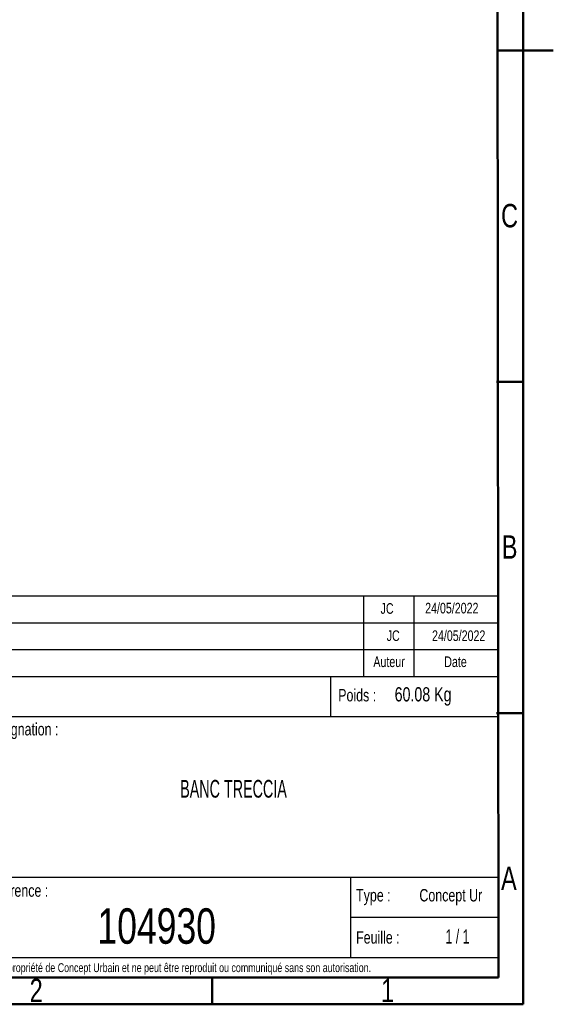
# Model space of a CAD drawing. Header units: millimetres. Extents: x 30 to 8370, y 120 to 5910.
# Tile 16 of 18: x 6775 to 8370, y 120 to 3062. Entities that reach past the tile are written whole.
import ezdxf

# ---------------------------------------------------------------- set-up
doc = ezdxf.new("R2010")
doc.units = ezdxf.units.MM
doc.header["$LTSCALE"] = 20
doc.layers.add('FORMAT', color=7, linetype='Continuous')
doc.styles.add('SLDTEXTSTYLE0', font='TXT', dxfattribs={"width": 0.605})
doc.styles.add('SLDTEXTSTYLE1', font='TXT', dxfattribs={"width": 0.75})
doc.styles.add('SLDTEXTSTYLE2', font='TXT', dxfattribs={"width": 0.65})

msp = doc.modelspace()

# ---------------------------------------------------------------- linework, layer by layer
at = {"color": 7, "linetype": 'Continuous', "lineweight": 50}
for p, q in [((8280, 5820), (8280, 120)), ((8200, 5740), (8206.5595702, 200)), ((8370.02, 2970), (8199.98, 2970)), ((8200, 2970), (8280, 2970)), ((8200, 1980), (8280, 1980)), ((8200, 990), (8280, 990)), ((8206.5595702, 200), (200, 200)), ((7350, 200), (7350, 120)), ((8280, 120), (120, 120))]:
    msp.add_line(p, q, dxfattribs=at)
at = {"layer": 'FORMAT'}
for p, q in [((5603.7358019, 1340.42217), (8203.7358019, 1340.42217)), ((7803.7358019, 1260), (7803.7358019, 1340.42217)), ((7953.7358019, 1260), (7953.7358019, 1340.42217)), ((5603.7358019, 1260), (8203.7358019, 1260)), ((7803.7358019, 1100), (7803.7358019, 1260)), ((7953.7358019, 1100), (7953.7358019, 1260)), ((5603.7358019, 1180), (8203.7358019, 1180)), ((5603.7358019, 1100), (8203.7358019, 1100)), ((7703.7358019, 1100), (7703.7358019, 980)), ((5603.7358019, 980), (8203.7358019, 980)), ((6203.7358019, 500), (8203.7358019, 500)), ((7763.7358019, 500), (7763.7358019, 260)), ((7763.7358019, 380), (8203.7358019, 380)), ((6203.7358019, 260), (8203.7358019, 260))]:
    msp.add_line(p, q, dxfattribs=at)

# ---------------------------------------------------------------- texts
at = {"color": 7, "linetype": 'Continuous', "lineweight": 0, "char_height": 70, "attachment_point": 2, "style": 'SLDTEXTSTYLE1'}
for s, insert in [('C', (8239.2708341, 2511.5208512)), ('B', (8239.4652768, 1521.5208512)), ('A', (8237.2048621, 531.5208512)), ('2', (6824.2951381, 196.5208512)), ('1', (7874.2951381, 196.5208512))]:
    msp.add_mtext(s, dxfattribs=dict(at, insert=insert))
at = {"layer": 'FORMAT'}
for s, insert, char_height, attachment_point, style in [('JC', (7873.265337, 1318.6429991), 31.75, 2, 'SLDTEXTSTYLE1'), ('24/05/2022', (8066.6094376, 1319.7049303), 31.75, 2, 'SLDTEXTSTYLE1'), ('JC', (7891.5379063, 1237.3242286), 31.75, 2, 'SLDTEXTSTYLE1'), ('24/05/2022', (8087.1664334, 1237.3242286), 31.75, 2, 'SLDTEXTSTYLE1'), ('Auteur', (7879.0251903, 1159.4553287), 31.75, 2, 'SLDTEXTSTYLE1'), ('Date', (8077.68849, 1159.4553287), 31.75, 2, 'SLDTEXTSTYLE1'), ('Traitement/finition :', (6430.5040025, 1062.1711554), 37.041666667, 1, 'SLDTEXTSTYLE1'), ('Poids :', (7727.014091, 1062.1711554), 37.04166667, 1, 'SLDTEXTSTYLE1'), ('60.08 Kg', (7895.7611646, 1067.434373), 42.33333333, 1, 'SLDTEXTSTYLE1'), ('Désignation :', (6782.3475056, 960.4812006), 37.041666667, 2, 'SLDTEXTSTYLE1'), ('BANC TRECCIA', (7414.0908936, 790.4698134), 52.916666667, 2, 'SLDTEXTSTYLE0'), ('Référence :', (6764.4054483, 478.420491), 37.041666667, 2, 'SLDTEXTSTYLE1'), ('Type :', (7780.4995433, 464.373759), 37.04166667, 1, 'SLDTEXTSTYLE1'), ('Concept Ur', (8063.6494893, 464.3737625), 37.04166667, 2, 'SLDTEXTSTYLE1'), ('104930', (7184.470799, 406.8170068), 105.83333333, 2, 'SLDTEXTSTYLE1'), ('Feuille :', (7780.4995433, 338.3952104), 37.04166667, 1, 'SLDTEXTSTYLE1'), ('1 / 1', (8083.5994541, 343.658428), 42.33333333, 2, 'SLDTEXTSTYLE2'), ('Ce plan est la propriété de Concept Urbain et ne peut être reproduit ou communiqué sans son autorisation.', (7197.6874196, 242.7280125), 26.4583333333, 2, 'SLDTEXTSTYLE1')]:
    msp.add_mtext(s, dxfattribs=dict(at, insert=insert, char_height=char_height, attachment_point=attachment_point, style=style))

doc.saveas('drawing.dxf')
